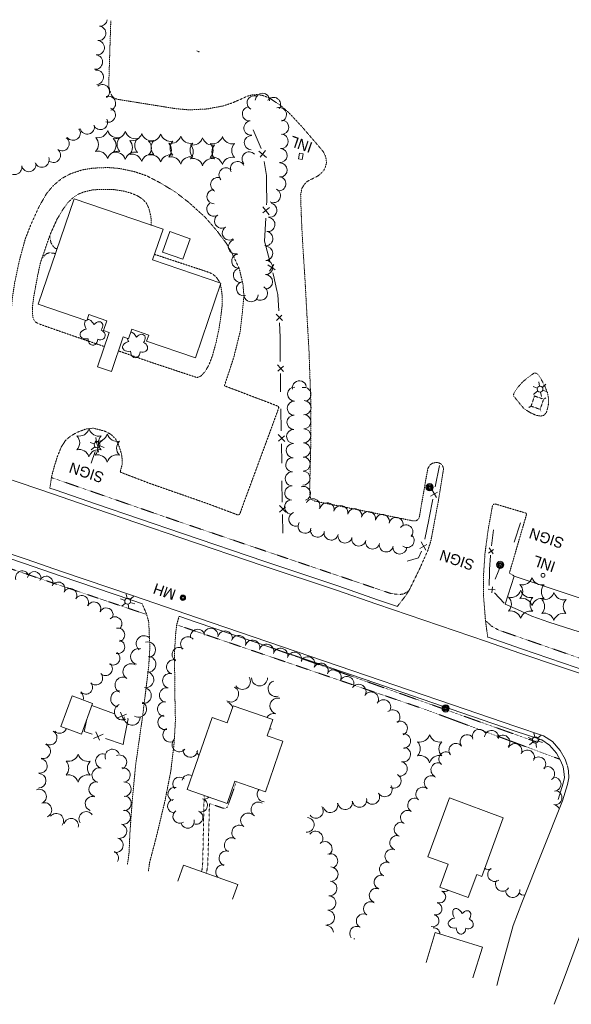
# Model space of a CAD drawing. Extents: x 189735 to 193282, y 257149 to 260388.
# Tile 28 of 31: x 191805 to 192114, y 258552 to 259102. Entities that reach past the tile are written whole.
import ezdxf
from ezdxf.enums import TextEntityAlignment as Align

# ---------------------------------------------------------------- set-up
doc = ezdxf.new("R2010")
doc.units = 0
doc.header["$MEASUREMENT"] = 0
for name, pattern in [('Wisdot3', [0.1875, 0.125, -0.0625]), ('Wisdot4', [0.28125, 0.125, -0.0625, 0.03125, -0.0625]), ('Wisdot5', [0.1, 0.05, -0.05])]:
    doc.linetypes.add(name, pattern=pattern)
for name, color, linetype, lineweight in [('E_DRN_Grate', 5, 'Continuous', 15), ('E_DWY', 2, 'Wisdot3', 15), ('E_LAND_Vegetation', 3, 'Continuous', 15), ('E_MISCPROP', 30, 'Continuous', 15), ('E_MISCPROP_HvyLine', 241, 'Continuous', 25), ('E_MISCPROP_Railing', 30, 'Continuous', 15), ('E_PATH_Sidewalk', 2, 'Wisdot5', 15), ('E_RDWY', 21, 'Continuous', 25), ('E_UTL_AboveGroundPipe', 30, 'Wisdot4', 15)]:
    doc.layers.add(name, color=color, linetype=linetype, lineweight=lineweight)
doc.styles.add('Style-IGR_FONT_0', font='IGR_FONT_0.shx')
doc.styles.add('Style-IGR_FONT_1', font='IGR_FONT_1.shx')

# ---------------------------------------------------------------- blocks, each defined once
blk = doc.blocks.new('PED')
at = {"layer": 'E_UTL_AboveGroundPipe', "lineweight": 13}
for p, q in [((-2.34, 2.71), (-3.29, 3.77)), ((3.06, 2.71), (4.02, 3.77)), ((-3.29, -4.35), (-2.34, -3.29)), ((4.02, -4.35), (3.06, -3.29))]:
    blk.add_line(p, q, dxfattribs=at)
at = {"layer": 'E_UTL_AboveGroundPipe', "lineweight": 13, "flags": 128}
blk.add_lwpolyline([(-2.34, -3.29), (3.06, -3.29), (3.06, 2.71), (-2.34, 2.71)], close=True, dxfattribs=at)
blk = doc.blocks.new('INL')
at = {"layer": 'E_MISCPROP_Railing', "lineweight": 0, "style": 'Style-IGR_FONT_0'}
blk.add_text('INL', height=6, rotation=0, dxfattribs=at).set_placement((-5.79, -2.75))
blk = doc.blocks.new('MHO_1')
at = {"layer": 'E_DRN_Grate', "lineweight": 0}
for centre, radius in [((0.04, -0.06), 1.5), ((0.04, -0.06), 1.22), ((0.04, -0.07), 0.968), ((0.01, -0.08), 0.605)]:
    blk.add_circle(centre, radius, dxfattribs=at)
blk = doc.blocks.new('LTP_1')
at = {"layer": 'E_MISCPROP', "lineweight": 0}
for p, q in [((-1.61, 0.09), (-4.22, 0.17)), ((-0.78, 1.46), (-1.98, 3.76)), ((0.86, 1.37), (2.22, 3.6)), ((1.66, 0), (4.18, -0.07)), ((-0.86, -1.4), (-2.22, -3.59)), ((0.78, -1.44), (2.02, -3.62))]:
    blk.add_line(p, q, dxfattribs=at)
blk.add_arc((0.02, 0.01), 1.64, 0, 360, dxfattribs=at)
blk = doc.blocks.new('POLE_1')
at = {"layer": 'E_MISCPROP', "lineweight": 0}
for radius in [2.02, 1.51, 1.01, 0.504]:
    blk.add_circle((0.03, -0.09), radius, dxfattribs=at)
blk = doc.blocks.new('TREE')
at = {"layer": 'E_LAND_Vegetation', "lineweight": 0}
for centre, major_axis, ratio in [((-1.07, 3.38), (0.91, -3.32), 0.782863), ((-3.74, -0.07), (3.29, -0.08), 0.832022), ((2.88, 1.66), (-3.52, -1.95), 0.691916), ((-1.48, -3.66), (1.2, 3.24), 0.716896), ((2.54, -2.64), (-3.34, 3.06), 0.560249)]:
    blk.add_ellipse(centre, major_axis=major_axis, ratio=ratio, start_param=1.570796, end_param=4.712389, dxfattribs=at)
blk = doc.blocks.new('PINEL')
at = {"layer": 'E_LAND_Vegetation', "lineweight": 0}
for centre, start, end in [((-8.23, 7.26), 275.2112, 0.9761), ((2.17, 10.66), 215.2112, 300.9761), ((10.31, 3.35), 155.2112, 240.9761), ((-10.49, -3.45), 335.2112, 60.9761), ((-2.35, -10.75), 35.2112, 120.9761), ((8.05, -7.36), 95.2112, 180.9761)]:
    blk.add_arc(centre, 5.72, start, end, dxfattribs=at)
blk = doc.blocks.new('SIGN')
at = {"layer": 'E_MISCPROP', "lineweight": 0, "style": 'Style-IGR_FONT_0'}
blk.add_text('SIGN', height=6, rotation=0, dxfattribs=at).set_placement((0, 0), align=Align.MIDDLE_LEFT)

msp = doc.modelspace()

# ---------------------------------------------------------------- linework, layer by layer
at = {"layer": 'E_DWY', "lineweight": 0, "flags": 128}
for points in [[(191856.46, 259101.57), (191855.44, 259069.68), (191855.37, 259064.95), (191855.98, 259062.28), (191857.13, 259059.64), (191858.63, 259058.27), (191860.35, 259057.74), (191893.63, 259052.42), (191900.56, 259051.84), (191910.4, 259052.37), (191919.3, 259054.04), (191924.19, 259055.66), (191929.42, 259057.9), (191932.79, 259059.48), (191935.56, 259060.2), (191938.31, 259060.43), (191941.27, 259059.97), (191945.33, 259058.45), (191951.07, 259054.59), (191955.83, 259050.56), (191963.42, 259042.43), (191973.64, 259030.56), (191975.29, 259028.55), (191976.4, 259026.4), (191976.98, 259024.26), (191977.11, 259022.26), (191976.6, 259020.01), (191975.89, 259018.49), (191974.64, 259016.84), (191972.48, 259015.02), (191970.8, 259014.09), (191968.38, 259012.9), (191966.28, 259011.79), (191964.66, 259010.06), (191963.34, 259007.85), (191962.7, 259004.39), (191962.96, 258995.35), (191963.37, 258985.77), (191964.04, 258973.77), (191965.01, 258959.01), (191966.25, 258936.63), (191967.39, 258916.68), (191968.3, 258890.96), (191968.49, 258869.76), (191967.73, 258839.81), (191967.82, 258836.02), (191968.59, 258834.17), (191969.89, 258833.33), (192025.87, 258822.06), (192027.06, 258822.08), (192028.32, 258822.81), (192029.01, 258823.78), (192033.28, 258848.26), (192033.98, 258851.56), (192034.96, 258853.31), (192036.41, 258854.33), (192038.23, 258854.77), (192039.92, 258854.61), (192041.49, 258853.79), (192042.15, 258852.8), (192042.61, 258851.53), (192042.57, 258850.55), (192039.78, 258833.38), (192035.51, 258810.64), (192033.79, 258805.43), (192028.91, 258794.58), (192023.45, 258783.42), (192021.28, 258780.08), (192016.81, 258774.26)], [(191904.64, 259084.89), (191904.91, 259084.57), (191905.96, 259084.26), (191906.38, 259084.29)], [(191682.66, 258922.4), (191697.63, 258965.98), (191698.76, 258968.4), (191700.51, 258969.51), (191702.94, 258969.96), (191705.59, 258969.84), (191795.73, 258937.33), (191797.22, 258936.96), (191798.22, 258936.97), (191799.23, 258937.68), (191800.15, 258938.79), (191800.88, 258941.07), (191801.39, 258946.78), (191802.75, 258955.61), (191805.35, 258967.79), (191808.61, 258979.78), (191811.68, 258987.54), (191816.19, 258997.51), (191820.56, 259005.12), (191824.2, 259009.46), (191829.03, 259013.52), (191833.9, 259016.13), (191840.56, 259018.32), (191846.47, 259019.29), (191854.95, 259019.61), (191861.08, 259019.13), (191869.45, 259017.39), (191876.59, 259014.98), (191883.69, 259011.29), (191892.34, 259006.11), (191900.12, 259000.11), (191909.4, 258991.69), (191915.74, 258984.37), (191921.32, 258976.99), (191925.38, 258969.52), (191928.39, 258962.98), (191930.41, 258954.5), (191930.95, 258947.91), (191930.05, 258938.41), (191928.86, 258927.9), (191925.28, 258913.55), (191920.05, 258897.62), (191950.1, 258886.21), (191950.5, 258885.42), (191943.69, 258866.81), (191930.63, 258831.49), (191928.7, 258826.04), (191928.09, 258825.58), (191927.51, 258825.43), (191911.17, 258831.57), (191877.77, 258843.23), (191861.72, 258849.39), (191862.79, 258853.56), (191862.83, 258856.61), (191862.39, 258859.75), (191860.91, 258864.4), (191859.09, 258868.03), (191856.41, 258870.55), (191853.19, 258872.22), (191849.91, 258873.12), (191846.58, 258873.95), (191842.51, 258873.45), (191837.93, 258871.75), (191834.2, 258869.69), (191831.14, 258867.14), (191828.85, 258863.6), (191826.52, 258857.93), (191824.69, 258851.95), (191823.32, 258846.82), (191822.36, 258840.46)], [(191852.81, 258919.56), (191830, 258927.37), (191816.53, 258932.13), (191814.39, 258933.17), (191813.04, 258935.06), (191812.61, 258938.04), (191812.56, 258941), (191813.26, 258946.88), (191815.62, 258959.68), (191817.18, 258966.74), (191818.62, 258970.74), (191820.82, 258977.28), (191822.77, 258982.72), (191826.35, 258990.67), (191829.7, 258996.2), (191832.42, 259000), (191835.34, 259002.78), (191838.27, 259004.71), (191841.48, 259006), (191845.69, 259007.03), (191850.46, 259007.43), (191857.71, 259007.34), (191863.69, 259006.46), (191867.62, 259005.35), (191871.25, 259003.89), (191874.24, 259002.02), (191876.41, 258999.67), (191877.77, 258996.8), (191878.86, 258992.35), (191879.14, 258989.5), (191878.96, 258987.44)], [(191880.92, 258971.08), (191910.42, 258961.35), (191913.46, 258960.14), (191915.51, 258958.25), (191917.18, 258955.82), (191917.37, 258955.24)], [(191917.78, 258954.02), (191918.05, 258953.19), (191918.73, 258948.63), (191918.82, 258942.94), (191918.19, 258937.49), (191917.12, 258930.04), (191915.36, 258921.74), (191913.46, 258914.8), (191911.37, 258909.3), (191909.3, 258905.69), (191907.06, 258903.23), (191905.52, 258902.43), (191904.54, 258902.27), (191878.87, 258910.8), (191860.73, 258917.13)], [(192084.97, 258888.05), (192087.66, 258884.84), (192091.23, 258882.56), (192094.5, 258881.12), (192097.04, 258880.68), (192098.79, 258881.14), (192100.09, 258882.53), (192100.64, 258884.17), (192101.28, 258886.9), (192101.45, 258890.39), (192100.68, 258894.2), (192099.15, 258897.7), (192096.91, 258901.99), (192095.39, 258904.1), (192094.62, 258904.57), (192093.78, 258904.78), (192093.1, 258904.56), (192089.45, 258901.93)], [(192089.45, 258901.93), (192086.73, 258899.63), (192083.83, 258896.27), (192082.13, 258893.64), (192081.67, 258892.13), (192084.97, 258888.05)], [(192067.35, 258757.14), (192066.13, 258766.35), (192065.01, 258780.17), (192064.99, 258791.29), (192065.85, 258803.99), (192067.64, 258817.35), (192070.03, 258830.58), (192070.58, 258831.32), (192071.59, 258831.55), (192089.25, 258826.3), (192079.49, 258792.89)], [(192079.49, 258792.89), (192082.26, 258791.22)], [(191865.79, 258630), (191866.69, 258636.73), (191866.97, 258643.55), (191867.19, 258647.9), (191867.82, 258657.06), (191868.52, 258666.37), (191870.32, 258685.37), (191874.29, 258713.12), (191876.66, 258732.31), (191877.69, 258740.91), (191878.39, 258752.32), (191877.94, 258759.3), (191877.75, 258765.52), (191876.35, 258770.34), (191873.96, 258775.89)], [(191894.73, 258768.81), (191893.39, 258764.29), (191892.81, 258759.84), (191892.14, 258749.09), (191892.26, 258727.24), (191892.63, 258710.41), (191891.83, 258697.19), (191890.05, 258682.31), (191886.91, 258666.19), (191882.07, 258645.98), (191878.13, 258630.96), (191877.53, 258626.16)]]:
    msp.add_lwpolyline(points, dxfattribs=at)
at = {"layer": 'E_LAND_Vegetation', "lineweight": 0}
for centre, radius, start, end in [((191849.66, 259094.63), 4.05, 264.2692, 84.2692), ((191850.46, 259102.69), 4.05, 264.2692, 353.8619), ((191848.83, 259086.62), 4.05, 263.0163, 83.0163), ((191847.84, 259078.58), 4.05, 263.0163, 83.0163), ((191848.29, 259070.1), 4.05, 276.2229, 96.2229), ((191851.69, 259061.97), 4.05, 307.4264, 127.4264), ((191855.14, 259055.45), 4.05, 288.526, 108.526), ((191936.69, 259055.76), 3.98, 62.4652, 242.4652), ((191941.31, 259057.16), 3.98, 357.0769, 177.0769), ((191947.51, 259054.86), 3.98, 324.6986, 144.6986), ((191934.06, 259049.6), 3.98, 96.3633, 276.3633), ((191950.81, 259049.21), 3.98, 289.9198, 109.9198), ((191855.01, 259048.97), 4.05, 251.5228, 71.5228), ((191843.34, 259042.32), 4.05, 195.2019, 15.2019), ((191850.65, 259044.84), 4.05, 205.5348, 25.5348), ((191934.94, 259041.68), 3.98, 96.3633, 276.3633), ((191952.03, 259042.13), 3.98, 269.3992, 89.3992), ((191835.38, 259038.88), 4.05, 216.8441, 36.8441), ((191935.16, 259033.48), 3.98, 88.2912, 268.2912), ((191951.79, 259034.3), 3.98, 265.5034, 85.5034), ((191829.17, 259032.99), 4.05, 233.5726, 53.5726), ((191824.35, 259026.47), 4.05, 233.5726, 53.5726), ((191933.88, 259024.41), 3.98, 42.9408, 222.9408), ((191951.16, 259026.36), 3.98, 265.5034, 85.5034), ((191802.64, 259019.74), 4.05, 191.4446, 11.4446), ((191810.58, 259021.34), 4.05, 191.4446, 11.4446), ((191817.93, 259023.79), 4.05, 201.3555, 21.3555), ((191927.35, 259019.04), 3.98, 26.1103, 206.1103), ((191951.19, 259018.2), 3.98, 271.5745, 91.5745), ((191920.94, 259015.48), 3.98, 43.9697, 223.9697), ((191916.3, 259010.07), 3.98, 66.7, 246.7), ((191950.45, 259010.56), 3.98, 263.0425, 83.0425), ((191914.19, 259003.36), 3.98, 91.2415, 271.2415), ((191947.46, 259003.94), 3.98, 243.1141, 63.1141), ((191914.13, 258996.39), 3.98, 123.0679, 303.0679), ((191945.39, 258995.76), 3.98, 259.1072, 79.1072), ((191918.48, 258989.71), 3.98, 123.0679, 303.0679), ((191944.34, 258987.75), 3.98, 262.8106, 82.8106), ((191922.83, 258983.03), 3.98, 123.0679, 303.0679), ((191943.18, 258979.91), 3.98, 261.4242, 81.4242), ((191926.21, 258975.27), 3.98, 104.0351, 284.0351), ((191928.1, 258967.29), 3.98, 96.7042, 276.7042), ((191943.1, 258971.65), 3.98, 270.7185, 90.7185), ((191943.1, 258963.73), 3.98, 269.3827, 89.3827), ((191929.03, 258959.38), 3.98, 96.7042, 276.7042), ((191943.02, 258955.76), 3.98, 269.3827, 89.3827), ((191930.74, 258951.91), 3.98, 105.5556, 285.5556), ((191934.98, 258948.54), 3.98, 179.9175, 359.9175), ((191940.19, 258949.38), 3.98, 242.4351, 62.4351), ((191961.97, 258896.46), 3.95, 10.0817, 190.0817), ((191959.32, 258892.98), 3.95, 88.7611, 268.7611), ((191964.51, 258892.81), 3.95, 284.3519, 104.3519), ((191959.15, 258885.08), 3.95, 88.7611, 268.7611), ((191964.62, 258885.43), 3.95, 269.0836, 89.0836), ((191958.98, 258877.19), 3.95, 88.7611, 268.7611), ((191964.49, 258877.54), 3.95, 269.0836, 89.0836), ((191958.8, 258869.29), 3.95, 88.7611, 268.7611), ((191964.36, 258869.64), 3.95, 269.0836, 89.0836), ((191958.58, 258861.37), 3.95, 87.9929, 267.9929), ((191964.24, 258861.74), 3.95, 269.0836, 89.0836), ((191958.3, 258853.48), 3.95, 87.9929, 267.9929), ((191964.11, 258853.85), 3.95, 269.0836, 89.0836), ((191958.03, 258845.59), 3.95, 87.9929, 267.9929), ((191963.98, 258845.95), 3.95, 269.0836, 89.0836), ((191957.75, 258837.7), 3.95, 87.9929, 267.9929), ((191964.2, 258837.47), 3.95, 288.8554, 108.8554), ((191957.61, 258829.84), 3.95, 89.1548, 269.1548), ((191969.52, 258830.54), 3.95, 334.9967, 154.9967), ((191977.49, 258828.33), 3.95, 347.9312, 167.9312), ((191985.22, 258826.68), 3.95, 347.9312, 167.9312), ((191992.94, 258825.03), 3.95, 347.9312, 167.9312), ((191960, 258823.04), 3.95, 110.0681, 290.0681), ((192000.66, 258823.37), 3.95, 347.9312, 167.9312), ((192008.38, 258821.73), 3.95, 347.9312, 167.9312), ((192016.1, 258820.07), 3.95, 347.9312, 167.9312), ((191965.2, 258819.11), 3.95, 147.0795, 327.0795), ((191972.14, 258816.97), 3.95, 165.2931, 345.2931), ((192021.58, 258815.92), 3.95, 319.4548, 139.4548), ((191979.77, 258815.3), 3.95, 167.9151, 347.9151), ((191987.5, 258813.66), 3.95, 167.9151, 347.9151), ((191995.22, 258812), 3.95, 167.9151, 347.9151), ((192002.94, 258810.34), 3.95, 167.9151, 347.9151), ((192022.22, 258811.12), 3.95, 233.5764, 53.5764), ((192010.66, 258808.7), 3.95, 167.9151, 347.9151), ((192018.15, 258807.52), 3.95, 177.2126, 357.2126), ((191806.95, 258790.35), 3.81, 19.5481, 199.5481), ((191813.69, 258789.99), 3.81, 354.0709, 174.0709), ((191820.31, 258787.37), 3.81, 337.9625, 157.9625), ((191827.02, 258784.11), 3.81, 332.6243, 152.6243), ((191833.61, 258780.48), 3.81, 329.3504, 149.3504), ((191840.17, 258776.59), 3.81, 329.3504, 149.3504), ((191847.05, 258773), 3.81, 333.8333, 153.8333), ((191853.9, 258769.64), 3.81, 333.8333, 153.8333), ((191858.84, 258764.66), 3.81, 314.5484, 134.5484), ((191860.48, 258758.38), 3.81, 281.6364, 101.6364), ((191905.09, 258757.45), 4.08, 10.4354, 190.4354), ((191912.42, 258758.01), 4.08, 349.3317, 169.3317), ((191875.16, 258753.5), 4.46, 50.0664, 230.0664), ((191899.6, 258753.27), 4.08, 42.7915, 222.7915), ((191920.44, 258756.5), 4.08, 349.3317, 169.3317), ((191927.94, 258754), 4.08, 341.4374, 161.4374), ((191860.44, 258751.73), 3.81, 255.9861, 75.9861), ((191872.02, 258746.25), 4.46, 73.7449, 253.7449), ((191877.04, 258750.1), 4.46, 285.0394, 105.0394), ((191894.84, 258747.33), 4.08, 57.4204, 237.4204), ((191935.76, 258751.4), 4.08, 343.8636, 163.8636), ((191943.6, 258749.13), 4.08, 343.8636, 163.8636), ((191951.44, 258746.86), 4.08, 343.8636, 163.8636), ((191857.73, 258745.34), 3.81, 237.2022, 57.2022), ((191877.24, 258741.92), 4.46, 266.9672, 86.9672), ((191959.29, 258744.59), 4.08, 343.8636, 163.8636), ((191966.69, 258742.11), 4.08, 333.7987, 153.7987), ((191853.57, 258739.46), 3.81, 224.3286, 44.3286), ((191867.73, 258737.81), 4.46, 57.8475, 237.8475), ((191891.74, 258740.47), 4.08, 73.9881, 253.9881), ((191974.01, 258738.51), 4.08, 333.7987, 153.7987), ((191848.1, 258734.21), 3.81, 222.7244, 42.7244), ((191863.33, 258730.37), 4.46, 65.2079, 245.2079), ((191876.07, 258733.31), 4.46, 260.9805, 80.9805), ((191889.53, 258732.73), 4.08, 77.5869, 257.5869), ((191930.13, 258732.36), 4.45, 213.3328, 33.3328), ((191939.69, 258734.33), 4.45, 180.4967, 0.4967), ((191981.26, 258734.88), 4.08, 331.9739, 151.9739), ((191988.46, 258731.04), 4.08, 331.9739, 151.9739), ((191842.48, 258729.07), 3.81, 222.3941, 42.3941), ((191874.67, 258724.49), 4.46, 260.9805, 80.9805), ((191887.77, 258724.76), 4.08, 77.5869, 257.5869), ((191923.56, 258725.31), 4.45, 240.4239, 60.4239), ((191948.93, 258728.34), 4.45, 106.5344, 286.5344), ((191995.19, 258726.72), 4.08, 326.8568, 146.8568), ((191837.41, 258723.01), 3.81, 344.3499, 51.5637), ((191860.84, 258722.64), 4.46, 84.2717, 264.2717), ((191949.96, 258718.65), 4.45, 74.953, 254.953), ((192002.19, 258722.42), 4.08, 328.5674, 148.5674), ((191862.95, 258715.37), 4.46, 114.6804, 294.6804), ((191872.02, 258716.91), 4.46, 240.4585, 60.4585), ((191886.73, 258716.93), 4.08, 85.1601, 265.1601), ((191920.39, 258716.56), 4.45, 18.3962, 72.3928), ((192009.02, 258718.03), 4.08, 327.23, 147.23), ((191868.36, 258712.34), 4.46, 177.2126, 357.2126), ((191886.88, 258709.5), 4.08, 104.3509, 284.3509), ((191947.6, 258710.04), 4.45, 74.3976, 150.0783), ((192014.19, 258712.43), 4.08, 311.478, 131.478), ((192018.34, 258706.12), 4.08, 295.3481, 115.3481), ((191822.31, 258700.97), 4.05, 240.7147, 60.7147), ((191827.86, 258707.44), 4.05, 226.5277, 339.0909), ((191889.7, 258702.52), 4.08, 120.8582, 300.8582), ((191945.2, 258701.46), 4.45, 74.3976, 88.0208), ((192020.12, 258699.08), 4.08, 272.9347, 92.9347), ((192055.9, 258698.62), 3.95, 37.418, 217.418), ((192062.67, 258701.62), 3.95, 22.8303, 202.8303), ((192069.52, 258700.99), 3.95, 353.241, 173.241), ((192075.84, 258698.41), 3.95, 320.8506, 140.8506), ((191818.71, 258693.32), 4.05, 252.6059, 72.6059), ((191894.8, 258697.09), 4.08, 139.538, 319.538), ((192020.09, 258691.49), 4.08, 257.1763, 77.1763), ((192049.63, 258693.82), 3.95, 37.4181, 217.4181), ((192082.58, 258693.67), 3.95, 333.1562, 153.1562), ((191852.04, 258687.82), 4.05, 75.2948, 255.2948), ((191857.33, 258690.44), 4.05, 21.0135, 201.0135), ((191861.3, 258687.24), 4.05, 294.6605, 114.6605), ((191900.96, 258694.1), 4.08, 176.1313, 356.1313), ((191908.55, 258694.13), 4.08, 191.5013, 228.8335), ((192043.98, 258689.02), 3.95, 51.9084, 231.9084), ((192089.54, 258690.05), 3.95, 331.5344, 151.5344), ((192095.86, 258686.21), 3.95, 317.0922, 137.0922), ((191816.8, 258685.19), 4.05, 260.9709, 80.9709), ((192018.28, 258683.53), 4.08, 257.1763, 77.1763), ((192039.55, 258682.98), 3.95, 63.7505, 243.7505), ((192100.86, 258680.79), 3.95, 302.6176, 122.6176), ((191816.14, 258676.86), 4.05, 269.5484, 89.5484), ((191849.98, 258679.99), 4.05, 75.2948, 255.2948), ((191863.28, 258680), 4.05, 278.9207, 98.9207), ((191894.85, 258675.18), 3.75, 46.1308, 226.1308), ((191900.08, 258676.41), 3.75, 60.3805, 167.5859), ((192014.83, 258676.76), 4.08, 241.1394, 61.1394), ((192035.82, 258675.69), 3.95, 54.2538, 234.2538), ((191848.28, 258672.16), 4.05, 77.7893, 257.7893), ((191863.87, 258672.18), 4.05, 271.3823, 91.3823), ((192009.81, 258672.01), 4.08, 211.0795, 31.0795), ((192104.45, 258674.89), 3.95, 273.7334, 93.7334), ((191816.39, 258668.09), 4.05, 291.3472, 111.3472), ((191846.22, 258664.08), 4.05, 70.425, 250.425), ((191863.87, 258664.25), 4.05, 266.5069, 86.5069), ((191892.13, 258669.47), 3.75, 76.7106, 256.7106), ((191942.54, 258669.15), 4.17, 138.3731, 265.4461), ((192002.82, 258667.8), 4.08, 211.0795, 31.0795), ((192031.12, 258669.27), 3.95, 52.5487, 232.5487), ((192104.98, 258667.41), 3.95, 261.2003, 81.2003), ((191819.34, 258660.55), 4.05, 291.3472, 111.3472), ((191891.98, 258662.66), 3.75, 96.2719, 276.2719), ((191906.84, 258663.11), 3.75, 255.7276, 75.7276), ((191908.69, 258670.38), 3.75, 255.7276, 315.5791), ((191939.09, 258660.79), 4.17, 59.295, 239.295), ((191971.22, 258659.97), 4.08, 216.5988, 36.5988), ((191979.36, 258663.13), 4.08, 196.8826, 16.8826), ((191987.63, 258664.85), 4.08, 187.5446, 7.5446), ((191995.59, 258666.12), 4.08, 190.5739, 10.5739), ((192026.53, 258663.14), 3.95, 59.7369, 239.7369), ((192103.77, 258659.61), 3.95, 22.3655, 81.2003), ((191825.99, 258654.53), 4.05, 322.815, 142.815), ((191842.72, 258655.56), 4.05, 33.4782, 213.4782), ((191863.39, 258656.53), 4.05, 255.5584, 75.5584), ((191894.99, 258656.88), 3.75, 123.8009, 303.8009), ((191904.25, 258656.3), 3.75, 248.4258, 68.4258), ((191933.26, 258654.6), 4.17, 54.1435, 234.1435), ((192022.56, 258656.32), 3.95, 59.7369, 239.7369), ((191834.32, 258651.78), 4.05, 346.6306, 166.6306), ((191861.37, 258648.69), 4.05, 255.5584, 75.5584), ((191899.49, 258654.08), 3.75, 193.6622, 13.6622), ((191928.37, 258647.83), 4.17, 54.1435, 234.1435), ((191966.13, 258652.22), 4.08, 265.0717, 85.0717), ((192019.02, 258649.71), 3.95, 71.3487, 251.3487), ((191971.06, 258644.58), 4.08, 322.9858, 142.9858), ((192016.5, 258642.23), 3.95, 71.3487, 251.3487), ((191859.35, 258640.85), 4.05, 255.5584, 75.5584), ((191924.18, 258640.84), 4.17, 59.8028, 239.8028), ((191976.22, 258638.79), 4.08, 310.9675, 130.9675), ((191856.68, 258633.59), 4.05, 333.5643, 65.3961), ((191921.17, 258633.48), 4.17, 70.6445, 250.6445), ((191979.33, 258632.02), 4.08, 291.4744, 111.4744), ((192013.83, 258634.66), 3.95, 67.1683, 247.1683), ((191919.35, 258625.74), 4.17, 81.2032, 223.3967), ((192010.77, 258627.39), 3.95, 67.1683, 247.1683), ((191979.56, 258624.62), 4.08, 269.9153, 89.9153), ((192007.78, 258620.17), 3.95, 69.7671, 249.7671), ((192067.77, 258631.26), 3.95, 237.7058, 295.8428), ((192071.31, 258624.51), 3.95, 123.9902, 303.9902), ((191978.94, 258616.66), 4.08, 264.642, 84.642), ((192075.66, 258619.06), 3.95, 149.0328, 329.0328), ((192005.05, 258612.77), 3.95, 69.7671, 249.7671), ((192040.47, 258612.02), 3.43, 247.7273, 67.7273), ((192043.07, 258618.36), 3.43, 247.7273, 309.0591), ((192081.35, 258615.56), 3.95, 186.2229, 6.2229), ((192087.59, 258616.93), 3.95, 225.1521, 278.3558), ((191978.24, 258608.51), 4.08, 265.1191, 85.1191), ((192001.78, 258605.27), 3.95, 60.0396, 240.0396), ((192038.33, 258605.28), 3.43, 255.7608, 75.7608), ((191977.58, 258600.37), 4.08, 265.4346, 85.4346), ((191997.83, 258598.43), 3.95, 60.0396, 240.0396), ((192036.64, 258598.63), 3.43, 255.7608, 75.7608), ((191976.95, 258592), 4.08, 4.3514, 92.3984), ((191994.08, 258591.54), 3.95, 61.5399, 219.4374), ((192037.14, 258591.26), 3.43, 359.5388, 95.6415), ((191992.51, 258584.6), 3.95, 82.777, 90.1282)]:
    msp.add_arc(centre, radius, start, end, dxfattribs=at)
for centre, major_axis, ratio, start_param, end_param in [((191844.94, 258930.59), (2.22, -3.95), 0.560249, 3.38381, 4.712389), ((191844.94, 258930.59), (2.22, -3.95), 0.560249, 1.570796, 2.926744), ((191849.09, 258930.3), (-2.16, -2.7), 0.716896, 1.570796, 4.712389), ((191843.27, 258926.62), (3.95, 0.75), 0.691916, 1.570796, 4.712389), ((191850.1, 258926.18), (-3.1, 1.11), 0.832022, 1.570796, 4.712389), ((191868.7, 258923.6), (2.22, -3.95), 0.560249, 1.570796, 2.706997), ((191872.84, 258923.31), (-2.16, -2.7), 0.716896, 1.570796, 4.712389), ((191846.48, 258923.74), (0.18, 3.44), 0.782863, 1.570796, 4.712389), ((191867.03, 258919.63), (3.95, 0.75), 0.691916, 1.570796, 4.712389), ((191868.7, 258923.6), (2.22, -3.95), 0.560249, 4.273109, 4.712389), ((191873.85, 258919.19), (-3.1, 1.11), 0.832022, 1.570796, 4.712389), ((191870.24, 258916.75), (0.18, 3.44), 0.782863, 1.570796, 4.712389)]:
    msp.add_ellipse(centre, major_axis=major_axis, ratio=ratio, start_param=start_param, end_param=end_param, dxfattribs=at)
at = {"layer": 'E_MISCPROP', "lineweight": 0}
for p, q in [((191845.57, 258854.45), (191847.65, 258860.84)), ((192082.15, 258810.13), (192085.78, 258821.07)), ((192071.49, 258789.46), (192074.85, 258797.78))]:
    msp.add_line(p, q, dxfattribs=at)
at = {"layer": 'E_MISCPROP_HvyLine', "lineweight": 13, "flags": 128}
for points in [[(191835.91, 259002.14), (191885.72, 258985.13), (191885.72, 258985.13), (191885.72, 258985.13), (191879.88, 258968.04), (191918.11, 258954.99), (191918.11, 258954.99), (191918.11, 258954.99), (191903.86, 258913.27), (191903.86, 258913.27), (191876.51, 258922.61), (191877.67, 258926.01), (191877.67, 258926.01), (191868.15, 258929.27), (191868.15, 258929.27), (191866.34, 258923.96), (191866.34, 258923.96), (191863.4, 258924.96), (191863.4, 258924.96), (191856.79, 258905.58), (191856.79, 258905.58), (191848.96, 258908.26), (191855.5, 258927.42), (191855.5, 258927.42), (191855.5, 258927.42), (191852.32, 258928.51), (191854.19, 258933.98), (191854.19, 258933.98), (191854.19, 258933.98), (191844.17, 258937.41), (191842.97, 258933.89), (191815.77, 258943.17), (191815.77, 258943.17), (191835.91, 259002.14)], [(191885.39, 258972.38), (191896.8, 258968.34), (191896.8, 258968.34), (191900.85, 258979.81), (191900.85, 258979.81), (191889.44, 258983.84), (191889.44, 258983.84), (191889.44, 258983.84)], [(191846.28, 258720.08), (191846.28, 258720.08), (191840.02, 258702.93), (191840.02, 258702.93), (191828.56, 258707.12), (191834.83, 258724.27), (191834.83, 258724.27), (191846.28, 258720.08)], [(191921.59, 258664.22), (191899.26, 258671.94), (191899.26, 258671.94), (191913.15, 258712.15), (191913.15, 258712.15), (191913.15, 258712.15), (191921.6, 258709.23), (191921.6, 258709.23), (191924.9, 258718.77), (191947.14, 258711.08), (191947.14, 258711.08), (191944.01, 258702.01), (191952.82, 258698.96), (191943.04, 258670.67), (191943.04, 258670.67), (191925.86, 258676.6), (191925.86, 258676.6), (191925.86, 258676.6)], [(192063.99, 258623.42), (192076.1, 258656.13), (192076.1, 258656.13), (192076.1, 258656.13), (192046.03, 258667.26), (192046.03, 258667.26), (192033.85, 258634.34), (192033.85, 258634.34), (192045.2, 258630.14), (192045.2, 258630.14), (192040.5, 258617.45), (192040.5, 258617.45), (192056.52, 258611.52), (192061.3, 258624.42), (192061.3, 258624.42), (192063.99, 258623.42)]]:
    msp.add_lwpolyline(points, close=True, dxfattribs=at)
for points in [[(191924.61, 258610.76), (191927.51, 258618.85), (191897.12, 258629.75), (191897.12, 258629.75), (191893.91, 258620.8)], [(192059.09, 258566.77), (192064.38, 258583.87), (192064.38, 258583.87), (192038.02, 258592.03), (192032.86, 258575.35)]]:
    msp.add_lwpolyline(points, dxfattribs=at)
at = {"layer": 'E_MISCPROP_Railing', "lineweight": 0}
for p, q in [((191939.34, 259028.78), (191943.67, 259025.2)), ((191943.02, 259029.19), (191939.97, 259025.46)), ((191945.27, 258997.25), (191941.48, 258994.28)), ((191941.6, 258997.66), (191945.04, 258993.22)), ((191948.5, 258962.43), (191944.35, 258965.26)), ((191945.26, 258961.77), (191947.67, 258965.34)), ((191952.47, 258934.08), (191948.97, 258937.68)), ((191949.17, 258934.07), (191952.24, 258937.09)), ((191953.14, 258905.62), (191949.81, 258909.38)), ((191949.84, 258905.77), (191953.05, 258908.65)), ((191953.77, 258866.5), (191950.19, 258870.48)), ((191950.25, 258866.62), (191953.64, 258869.72)), ((192038.69, 258835.09), (192036.03, 258839.65)), ((192035.32, 258835.92), (192039.21, 258838.22)), ((191954.32, 258826.92), (191950.82, 258830.76)), ((191950.91, 258827.02), (191954.18, 258830.05)), ((192029.39, 258806.74), (192033.34, 258808.95)), ((192032.74, 258805.83), (192030.19, 258810.45)), ((192067.84, 258804.15), (192070.61, 258806.06)), ((192070.38, 258803.71), (192068.18, 258806.96)), ((192071.61, 258783.58), (192067.7, 258784.01)), ((192069.62, 258781.93), (192069.97, 258785.28)), ((191865.26, 258714), (191859.78, 258711.9)), ((191863.74, 258710.45), (191861.92, 258715.14)), ((191846.72, 258700.56), (191852.13, 258702.82)), ((191848.12, 258704.15), (191850.09, 258699.52))]:
    msp.add_line(p, q, dxfattribs=at)
at = {"layer": 'E_MISCPROP_Railing', "lineweight": 0, "flags": 128}
for points in [[(191936.06, 259040.65), (191940.68, 259030.29)], [(191942.3, 259023), (191943.58, 259015.16), (191943.64, 259010.21)], [(191943.64, 259010.21), (191943.76, 259000.72), (191943.65, 258998.86)], [(191943.22, 258991.38), (191942.49, 258978.49)], [(191945.39, 258967.33), (191942.49, 258978.49)], [(191949.38, 258950.96), (191947.45, 258959.39), (191947.08, 258960.84)], [(191950.4, 258939.5), (191949.89, 258948.74), (191949.38, 258950.96)], [(191951.23, 258922.67), (191951.21, 258924.88), (191950.77, 258932.8)], [(191951.32, 258911.13), (191951.23, 258922.67)], [(191951.46, 258894.28), (191951.38, 258904.43)], [(191951.78, 258872.36), (191951.57, 258884.65)], [(191952.09, 258854.4), (191951.91, 258865.21)], [(192037.97, 258841.13), (192040.39, 258853.01)], [(191952.36, 258832.59), (191952.08, 258844.52)], [(192034.64, 258823.75), (192036.63, 258834.22)], [(191952.77, 258815.17), (191952.52, 258825.66)], [(192032.14, 258811.9), (192034.42, 258822.61), (192034.64, 258823.75)], [(192069.53, 258808.16), (192070.62, 258817.12)], [(192022.34, 258799.53), (192028.66, 258801.4), (192030.25, 258805.14)], [(192068.46, 258795.04), (192068.84, 258802.52), (192068.9, 258802.96)], [(192068.2, 258786.02), (192068.37, 258793.22), (192068.46, 258795.04)], [(192076.58, 258776.12), (192071.21, 258781.96)], [(191858.49, 258714.28), (191845.86, 258718.91)], [(191843.09, 258711.33), (191841.5, 258704.47), (191846.06, 258702.96)], [(191863.94, 258700.24), (191866.23, 258711.44), (191865.84, 258711.58)], [(191853.49, 258700.49), (191863.32, 258697.21), (191863.94, 258700.24)]]:
    msp.add_lwpolyline(points, dxfattribs=at)
msp.add_lwpolyline([(191961.47, 259024.43), (191961.99, 259027.58), (191964.02, 259027.25), (191963.5, 259024.1)], close=True, dxfattribs=at)
at = {"layer": 'E_MISCPROP_Railing', "lineweight": 13, "flags": 128}
for points in [[(192092.07, 258768.85), (192084.12, 258772.62), (192077.1, 258775.47), (192082.26, 258791.22), (192108.94, 258782.22), (192144.83, 258770.29), (192181.19, 258757.84), (192205.48, 258749.77), (192212.53, 258747.46), (192220.95, 258744.75)], [(192218.94, 258728.12), (192199.1, 258733.72), (192175.73, 258740.83), (192150.89, 258748.92), (192123.18, 258758.56), (192101.57, 258765.51), (192092.07, 258768.85)]]:
    msp.add_lwpolyline(points, dxfattribs=at)
at = {"layer": 'E_MISCPROP_Railing', "lineweight": 0}
msp.add_circle((192098.3, 258791.66), 1.1, dxfattribs=at)
at = {"layer": 'E_PATH_Sidewalk', "lineweight": 0, "flags": 128}
for points in [[(191822.29, 258981.38), (191822.99, 258977.54), (191824.15, 258975.69), (191825.21, 258974.53), (191826.34, 258974.11)], [(191818.05, 258969.16), (191820.47, 258971.45), (191821.72, 258971.86), (191823.18, 258971.86), (191824.69, 258971.68), (191825.43, 258971.45)], [(192023.18, 258783.01), (192020.37, 258781.3), (192017.87, 258780.92), (192015.17, 258781.25), (192012.68, 258781.67), (191970.73, 258795.86), (191896.22, 258821.1), (191823.25, 258846.33)], [(191876.51, 258769.78), (191787.72, 258799.62), (191714.95, 258824.39)], [(191893.35, 258764.02), (192031.97, 258716.86), (192107.79, 258688.84)], [(192498.67, 258617.82), (192497.82, 258619.62), (192496.56, 258621.2), (192495.43, 258621.85), (192494.11, 258622.2), (192491.6, 258621.74), (192488, 258621.58), (192483.78, 258621.89), (192477.84, 258623.09), (192419.67, 258643.1), (192351.3, 258666.28), (192273, 258693.15), (192211.43, 258714.17), (192133.76, 258740.22), (192073.57, 258761.04), (192069.37, 258763.37), (192066.12, 258766.49)], [(192096.42, 258700.04), (192095.76, 258699.19), (192094.51, 258698.9), (192093.72, 258698.85), (191945.05, 258751.66)], [(191909.98, 258625.14), (191910.1, 258625.68), (191910.73, 258629.69), (191911.69, 258664.11), (191919.46, 258661.47), (191920.53, 258661.42), (191921.22, 258661.82), (191921.72, 258662.21), (191926.71, 258676.31)], [(191907.29, 258626.11), (191907.47, 258626.87), (191907.91, 258631.17), (191908.7, 258668.68)]]:
    msp.add_lwpolyline(points, dxfattribs=at)
at = {"layer": 'E_RDWY', "lineweight": 13, "flags": 128}
for points in [[(192131.43, 258732.62), (192085.4, 258748.24), (192066.63, 258754.75), (192005.41, 258775.48), (191982.76, 258783.4), (191941.78, 258797.07), (191895.74, 258812.69), (191847.62, 258829), (191824.45, 258837.12), (191778.2, 258852.72)], [(191683.2, 258840.68), (191717.6, 258829.03), (191750.58, 258817.9), (191787.7, 258805.26), (191808.26, 258798.26), (191828.06, 258791.48), (191868.28, 258777.82), (191874.27, 258775.78)], [(191684, 258843.05), (191718.4, 258831.4), (191751.39, 258820.27), (191788.5, 258807.62), (191809.06, 258800.63), (191828.87, 258793.85), (191869.09, 258780.19), (191905.01, 258767.95), (191999.53, 258735.73), (192047.75, 258719.3), (192083.01, 258707.19), (192098.65, 258701.93), (192103.66, 258698.73), (192107.92, 258693.73), (192110.64, 258688.87), (192111.86, 258685.6)], [(192016.81, 258774.26), (192006.22, 258777.85), (191983.57, 258785.77), (191942.57, 258799.44), (191896.55, 258815.06), (191848.43, 258831.37), (191825.26, 258839.49), (191822.36, 258840.46)], [(191895.13, 258768.67), (191904.2, 258765.58), (191998.73, 258733.37), (192046.95, 258716.93), (192082.2, 258704.82), (192097.56, 258699.66), (192102, 258696.82), (192105.86, 258692.3), (192108.36, 258687.82), (192109.52, 258684.72)], [(192509.98, 258625.99), (192507.94, 258627.43), (192503.5, 258621.15), (192499.48, 258618.13), (192495.11, 258616.44), (192491.25, 258615.67), (192487.47, 258615.26), (192483.95, 258615.71), (192478.88, 258616.89), (192452.34, 258626), (192410.43, 258640.28), (192372.34, 258653.16), (192324.42, 258669.5), (192279.76, 258684.74), (192227.1, 258702.65), (192183.39, 258717.53), (192132.24, 258734.99), (192086.21, 258750.6), (192067.63, 258757.05)], [(192109.52, 258684.72), (192110.04, 258682.02), (192110.26, 258678.65), (192109.65, 258675.44), (192106.81, 258666.31)], [(192111.97, 258685.2), (192112.53, 258682.34), (192112.78, 258678.49), (192112.08, 258674.83), (192109.2, 258665.57)], [(192109.2, 258665.57), (192086.39, 258608.6), (192081.62, 258595.91), (192073.83, 258567.53), (192072.43, 258562.41)], [(192144.92, 258658.51), (192130.2, 258620.77), (192109.61, 258565.05), (192104.56, 258551.9)]]:
    msp.add_lwpolyline(points, dxfattribs=at)

# ---------------------------------------------------------------- block references
at = {"layer": 'E_DRN_Grate', "lineweight": 0, "xscale": 0.999998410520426, "yscale": 0.999998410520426, "zscale": 0.999998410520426, "rotation": 160.8783624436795}
msp.add_blockref('MHO_1', (191896.85, 258779.07), dxfattribs=at)
at = {"layer": 'E_LAND_Vegetation', "lineweight": 0}
for name, p, rotation in [('PINEL', (191854.64, 259032.47), 161.7286755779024), ('PINEL', (191864.51, 259031.95), 161.7286754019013), ('PINEL', (191873.7, 259030.81), 161.7286752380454), ('PINEL', (191884.29, 259030.49), 161.7286750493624), ('PINEL', (191895.51, 259029.34), 161.7286748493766), ('PINEL', (191907.72, 259028.4), 161.7286746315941), ('PINEL', (191918.82, 259029.13), 161.7286744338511), ('PINEL', (191844.17, 258865.73), 161.7286757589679), ('PINEL', (191854.42, 258862.78), 161.7286755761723), ('PINEL', (192092.05, 258782.55), 161.7286713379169), ('PINEL', (192085.71, 258775.48), 161.7286714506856), ('PINEL', (192104.32, 258774.24), 161.7286711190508), ('PINEL', (192034.77, 258694.72), 161.7286723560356), ('PINEL', (191838.09, 258683.92), 161.7286758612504), ('TREE', (192052.5, 258598.05), 161.7286720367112)]:
    msp.add_blockref(name, p, dxfattribs=dict(at, rotation=rotation))
at = {"layer": 'E_MISCPROP', "lineweight": 0}
for name, p, rotation in [('LTP_1', (192096.68, 258895.77), 161.7286712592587), ('LTP_1', (191848.8, 258864.62), 161.7286756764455), ('SIGN', (191852.15, 258845.99), 161.7286756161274), ('POLE_1', (192034.85, 258840.8), 161.7286723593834), ('SIGN', (192109.55, 258809.31), 161.7286710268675), ('SIGN', (192059.42, 258797.07), 161.72867192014), ('POLE_1', (192074.37, 258797.43), 161.7286716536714), ('LTP_1', (191865.89, 258777.17), 161.7286753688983), ('POLE_1', (192043.83, 258717.21), 161.7286721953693), ('LTP_1', (192094.02, 258699.63), 161.728671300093)]:
    msp.add_blockref(name, p, dxfattribs=dict(at, rotation=rotation))
at = {"layer": 'E_MISCPROP_Railing', "lineweight": 0}
for p, rotation in [((191963.49, 259032.68), 161.0633157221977), ((192099.43, 258798.22), 161.063313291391)]:
    msp.add_blockref('INL', p, dxfattribs=dict(at, rotation=rotation))
at = {"layer": 'E_UTL_AboveGroundPipe', "lineweight": 13, "rotation": 161.0633133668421}
msp.add_blockref('PED', (192095.37, 258887.78), dxfattribs=at)

# ---------------------------------------------------------------- texts
at = {"layer": 'E_DRN_Grate', "lineweight": 0, "style": 'Style-IGR_FONT_1'}
msp.add_text('MH', height=6, rotation=160.8783, dxfattribs=at).set_placement((191892.4, 258780.49), align=Align.MIDDLE_LEFT)

doc.saveas('drawing.dxf')
